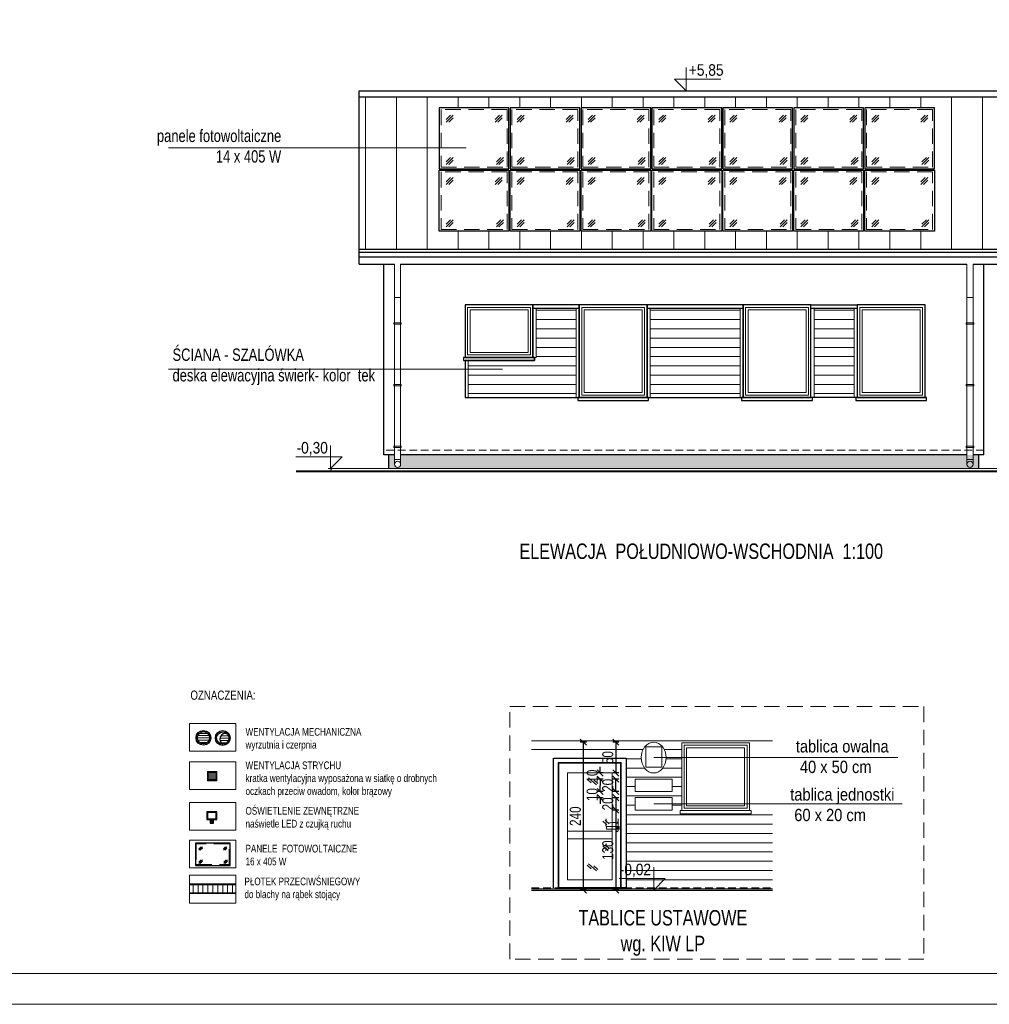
# Model space of a CAD drawing. Header units: inches. Extents: x 53216 to 117387, y -66787 to -22834.
# Tile 2 of 256: x 54785 to 56357, y -29566 to -27970. Entities that reach past the tile are written whole.
import ezdxf

# ---------------------------------------------------------------- set-up
doc = ezdxf.new("R2010")
doc.units = ezdxf.units.IN
doc.header["$MEASUREMENT"] = 0
doc.linetypes.add('HIDDEN', pattern=[0.375, 0.25, -0.125])
doc.layers.get('0').update_dxf_attribs({"lineweight": 0})
doc.layers.get('Defpoints').update_dxf_attribs({"lineweight": 0})
for name, color, linetype, lineweight in [('16a-elew.cienka', 251, 'Continuous', 0), ('A--tabelka rysunku', 7, 'Continuous', 0), ('A-14a-elew.cienka', 251, 'Continuous', 0), ('A0-tabelka', 7, 'Continuous', 0), ('p--elewacja', 46, 'Continuous', 30), ('p--elewacja cienka', 251, 'Continuous', 0), ('p--koty wysok.', 141, 'Continuous', 0), ('p--opisy elewacji', 43, 'Continuous', 5), ('p--podpis rysunku', 7, 'Continuous', 0), ('p--tablice państwowe', 1, 'Continuous', 0), ('p--wymiary-1-100', 30, 'Continuous', 0)]:
    doc.layers.add(name, color=color, linetype=linetype, lineweight=lineweight)
doc.styles.add('1-100', font='arial.ttf', dxfattribs={"width": 0.75, "height": 18})
doc.styles.add('1-50', font='arial.ttf', dxfattribs={"width": 0.75, "height": 12.5})
doc.styles.get("Standard").update_dxf_attribs({"font": 'arial.ttf', "width": 0.75})
doc.dimstyles.new('1-100', dxfattribs={"dimtxt": 18, "dimasz": 10, "dimexe": 5, "dimexo": 5, "dimgap": 0.09, "dimtad": 0, "dimdsep": 46, "dimtxsty": '1-100', "dimblk": 'OBLIQUE', "dimcen": 0.09, "dimadec": 0, "dimazin": 0, "dimtfac": 1, "dimtdec": 4, "dimtix": 1, "dimtofl": 0, "dimtmove": 0, "dimatfit": 3, "dimldrblk": 'OBLIQUE', "dimfxl": 5, "dimfxlon": 1, "dimtvp": 0.7, "dimtolj": 1, "dimtzin": 0, "dimarcsym": 0})
pattern_1 = [(180, (12.413, -7741.084), (-2e-15, -15), [])]

# ---------------------------------------------------------------- blocks, each defined once
blk = doc.blocks.new('kota wykoń')
for p, q in [((0, 25), (0, 0)), ((0, 0), (-12.5, 12.5)), ((-12.5, 12.5), (37.5, 12.5))]:
    blk.add_line(p, q)
at = {"lineweight": 0}
blk.add_line((-2.5, 0), (2.5, 0), dxfattribs=at)
blk = doc.blocks.new('_OBLIQUE')
at = {"color": 0, "linetype": 'ByBlock', "lineweight": -2}
for p, q in [((-0.5, -0.5), (0.5, 0.5)), ((0, 0), (0, 0))]:
    blk.add_line(p, q, dxfattribs=at)
blk = doc.blocks.new('*D1221')
at = {"layer": 'Defpoints', "color": 0}
for p in [(55790.1, -29250.8), (55751.4, -29380.8), (55790.1, -29380.8)]:
    blk.add_point(p, dxfattribs=at)
at = {"layer": 'p--wymiary-1-100', "color": 0, "lineweight": -2}
for p, q in [((55756.4, -29250.8), (55746.4, -29250.8)), ((55751.4, -29250.8), (55751.4, -29380.8)), ((55756.4, -29380.8), (55746.4, -29380.8))]:
    blk.add_line(p, q, dxfattribs=at)
at = {"layer": 'p--wymiary-1-100', "color": 0, "lineweight": -2, "xscale": 10, "yscale": 10, "zscale": 10}
for p, rotation in [((55751.4, -29250.8), 90), ((55751.4, -29380.8), 270)]:
    blk.add_blockref('_OBLIQUE', p, dxfattribs=dict(at, rotation=rotation))
at = {"layer": 'p--wymiary-1-100', "color": 0, "insert": (55738.5, -29315.8), "char_height": 18, "attachment_point": 5, "rotation": 90, "style": '1-100'}
blk.add_mtext('\\A1;130', dxfattribs=at)
blk = doc.blocks.new('*D1222')
at = {"layer": 'Defpoints', "color": 0}
for p in [(55790.1, -29230.8), (55751.4, -29250.8), (55790.1, -29250.8)]:
    blk.add_point(p, dxfattribs=at)
at = {"layer": 'p--wymiary-1-100', "color": 0, "lineweight": -2}
for p, q in [((55756.4, -29230.8), (55746.4, -29230.8)), ((55751.4, -29230.8), (55751.4, -29250.8)), ((55756.4, -29250.8), (55746.4, -29250.8))]:
    blk.add_line(p, q, dxfattribs=at)
at = {"layer": 'p--wymiary-1-100', "color": 0, "lineweight": -2, "xscale": 10, "yscale": 10, "zscale": 10}
for p, rotation in [((55751.4, -29230.8), 90), ((55751.4, -29250.8), 270)]:
    blk.add_blockref('_OBLIQUE', p, dxfattribs=dict(at, rotation=rotation))
at = {"layer": 'p--wymiary-1-100', "color": 0, "insert": (55738.5, -29240.8), "char_height": 18, "attachment_point": 5, "rotation": 90, "style": '1-100'}
blk.add_mtext('\\A1;20', dxfattribs=at)
blk = doc.blocks.new('*D1223')
at = {"layer": 'Defpoints', "color": 0}
for p in [(55764.9, -29220.8), (55726.2, -29230.8), (55764.9, -29230.8)]:
    blk.add_point(p, dxfattribs=at)
at = {"layer": 'p--wymiary-1-100', "color": 0, "lineweight": -2}
for p, q in [((55726.2, -29220.8), (55726.2, -29210.8)), ((55731.2, -29220.8), (55721.2, -29220.8)), ((55731.2, -29230.8), (55721.2, -29230.8)), ((55726.2, -29230.8), (55726.2, -29240.8))]:
    blk.add_line(p, q, dxfattribs=at)
at = {"layer": 'p--wymiary-1-100', "color": 0, "lineweight": -2, "xscale": 10, "yscale": 10, "zscale": 10}
for p, rotation in [((55726.2, -29220.8), 270), ((55726.2, -29230.8), 90)]:
    blk.add_blockref('_OBLIQUE', p, dxfattribs=dict(at, rotation=rotation))
at = {"layer": 'p--wymiary-1-100', "color": 0, "insert": (55713.3, -29225.8), "char_height": 18, "attachment_point": 5, "rotation": 90, "style": '1-100'}
blk.add_mtext('\\A1;10', dxfattribs=at)
blk = doc.blocks.new('*D1224')
at = {"layer": 'Defpoints', "color": 0}
for p in [(55751.4, -29200.8), (55790.1, -29200.8), (55790.1, -29220.8)]:
    blk.add_point(p, dxfattribs=at)
at = {"layer": 'p--wymiary-1-100', "color": 0, "lineweight": -2}
for p, q in [((55756.4, -29200.8), (55746.4, -29200.8)), ((55751.4, -29220.8), (55751.4, -29200.8)), ((55756.4, -29220.8), (55746.4, -29220.8))]:
    blk.add_line(p, q, dxfattribs=at)
at = {"layer": 'p--wymiary-1-100', "color": 0, "lineweight": -2, "xscale": 10, "yscale": 10, "zscale": 10}
for p, rotation in [((55751.4, -29200.8), 90), ((55751.4, -29220.8), 270)]:
    blk.add_blockref('_OBLIQUE', p, dxfattribs=dict(at, rotation=rotation))
at = {"layer": 'p--wymiary-1-100', "color": 0, "insert": (55738.5, -29210.8), "char_height": 18, "attachment_point": 5, "rotation": 90, "style": '1-100'}
blk.add_mtext('\\A1;20', dxfattribs=at)
blk = doc.blocks.new('*D1225')
at = {"layer": 'Defpoints', "color": 0}
for p in [(55794.9, -29190.8), (55726.2, -29200.8), (55794.9, -29200.8)]:
    blk.add_point(p, dxfattribs=at)
at = {"layer": 'p--wymiary-1-100', "color": 0, "lineweight": -2}
for p, q in [((55726.2, -29190.8), (55726.2, -29180.8)), ((55731.2, -29190.8), (55721.2, -29190.8)), ((55731.2, -29200.8), (55721.2, -29200.8)), ((55726.2, -29200.8), (55726.2, -29210.8))]:
    blk.add_line(p, q, dxfattribs=at)
at = {"layer": 'p--wymiary-1-100', "color": 0, "lineweight": -2, "xscale": 10, "yscale": 10, "zscale": 10}
for p, rotation in [((55726.2, -29190.8), 270), ((55726.2, -29200.8), 90)]:
    blk.add_blockref('_OBLIQUE', p, dxfattribs=dict(at, rotation=rotation))
at = {"layer": 'p--wymiary-1-100', "color": 0, "insert": (55713.3, -29195.8), "char_height": 18, "attachment_point": 5, "rotation": 90, "style": '1-100'}
blk.add_mtext('\\A1;10', dxfattribs=at)
blk = doc.blocks.new('*D1226')
at = {"layer": 'Defpoints', "color": 0}
for p in [(55820.1, -29140.8), (55751.4, -29190.8), (55820.1, -29190.8)]:
    blk.add_point(p, dxfattribs=at)
at = {"layer": 'p--wymiary-1-100', "color": 0, "lineweight": -2}
for p, q in [((55756.4, -29140.8), (55746.4, -29140.8)), ((55751.4, -29140.8), (55751.4, -29190.8)), ((55756.4, -29190.8), (55746.4, -29190.8))]:
    blk.add_line(p, q, dxfattribs=at)
at = {"layer": 'p--wymiary-1-100', "color": 0, "lineweight": -2, "xscale": 10, "yscale": 10, "zscale": 10}
for p, rotation in [((55751.4, -29140.8), 90), ((55751.4, -29190.8), 270)]:
    blk.add_blockref('_OBLIQUE', p, dxfattribs=dict(at, rotation=rotation))
at = {"layer": 'p--wymiary-1-100', "color": 0, "insert": (55738.5, -29165.8), "char_height": 18, "attachment_point": 5, "rotation": 90, "style": '1-100'}
blk.add_mtext('\\A1;50', dxfattribs=at)
blk = doc.blocks.new('*D1227')
at = {"layer": 'Defpoints', "color": 0}
for p in [(55733.8, -29140.8), (55698.7, -29380.8), (55733.8, -29380.8)]:
    blk.add_point(p, dxfattribs=at)
at = {"layer": 'p--wymiary-1-100', "color": 0, "lineweight": -2}
for p, q in [((55703.7, -29140.8), (55693.7, -29140.8)), ((55698.7, -29140.8), (55698.7, -29380.8)), ((55703.7, -29380.8), (55693.7, -29380.8))]:
    blk.add_line(p, q, dxfattribs=at)
at = {"layer": 'p--wymiary-1-100', "color": 0, "lineweight": -2, "xscale": 10, "yscale": 10, "zscale": 10}
for p, rotation in [((55698.7, -29140.8), 90), ((55698.7, -29380.8), 270)]:
    blk.add_blockref('_OBLIQUE', p, dxfattribs=dict(at, rotation=rotation))
at = {"layer": 'p--wymiary-1-100', "color": 0, "insert": (55685.9, -29260.8), "char_height": 18, "attachment_point": 5, "rotation": 90, "style": '1-100'}
blk.add_mtext('\\A1;240', dxfattribs=at)
blk = doc.blocks.new('naświeltlacz LED')
at = {"linetype": 'Continuous', "ltscale": 12}
for p, q in [((-1, -2), (-1, 0)), ((1, -2), (1, 0))]:
    blk.add_line(p, q, dxfattribs=at)
for points in [[(-8, 0), (8, 0), (8, 12), (-8, 12)], [(-7, 1), (7, 1), (7, 11), (-7, 11)], [(-2.5, -6), (2.5, -6), (2.5, -2), (-2.5, -2)]]:
    blk.add_lwpolyline(points, close=True, dxfattribs=at)
blk.add_circle((0, -4), 1.18, dxfattribs=at)

msp = doc.modelspace()

# ---------------------------------------------------------------- hatches: boundary and pattern name
at = {"layer": '16a-elew.cienka'}
h = msp.add_hatch(dxfattribs=at)
h.set_pattern_fill('ANSI31', color=256, scale=120, angle=135, style=0)
h.set_pattern_definition(pattern_1)
h.paths.add_polyline_path([(55687.182, -28582.414), (55687.182, -28582.414), (55687.182, -28437.414), (55622.182, -28437.414), (55622.182, -28517.414), (55619.682, -28517.414), (55619.682, -28522.414), (55512.182, -28522.414), (55512.182, -28536.29), (55512.182, -28582.414)])
h = msp.add_hatch(dxfattribs=at)
h.set_pattern_fill('ANSI31', color=256, scale=120, angle=135, style=0)
h.set_pattern_definition(pattern_1)
h.paths.add_polyline_path([(55952.854, -28582.414), (55952.854, -28582.414), (55952.854, -28437.414), (55807.182, -28437.414), (55807.182, -28582.414), (55807.182, -28582.414)])
h = msp.add_hatch(dxfattribs=at)
h.set_pattern_fill('ANSI31', color=256, scale=120, angle=135, style=0)
h.set_pattern_definition(pattern_1)
h.paths.add_polyline_path([(56137.854, -28582.414), (56137.854, -28582.414), (56137.854, -28436.164), (56072.854, -28438.664), (56072.854, -28584.914), (56072.854, -28582.414)])
at = {"layer": 'A-14a-elew.cienka', "lineweight": 5}
h = msp.add_hatch(dxfattribs=at)
h.set_pattern_fill('ANSI31', color=256, scale=20, angle=-45, style=0)
h.set_pattern_definition([(-1e-14, (9137.1253, -9088.5384), (6e-16, 2.5), [])])
h.paths.add_polyline_path([(55090.394, -29202.588), (55103.394, -29202.588), (55103.394, -29189.588), (55090.394, -29189.588)])
at = {"layer": 'p--elewacja cienka', "linetype": 'Continuous', "lineweight": 5}
h = msp.add_hatch(dxfattribs=at)
h.set_pattern_fill('ANSI31', color=256, scale=400, angle=45, style=0)
h.set_pattern_definition([(90, (345.653, -7247.025), (-50, 3e-15), [])])
h.paths.add_polyline_path([(56388.014, -28341.744), (56388.014, -28095.301), (55335.314, -28095.301), (55335.314, -28177.581), (55335.314, -28341.744), (56387.994, -28341.744)])
h.paths.add_polyline_path([(55695.064, -28211.891), (55808.064, -28211.891), (55808.064, -28112.891), (55695.064, -28112.891)], flags=16)
h.paths.add_polyline_path([(55695.064, -28213.891), (55808.064, -28213.891), (55808.064, -28312.891), (55695.064, -28312.891)], flags=16)
h.paths.add_polyline_path([(55580.064, -28211.891), (55693.064, -28211.891), (55693.064, -28112.891), (55580.064, -28112.891)], flags=16)
h.paths.add_polyline_path([(55580.064, -28213.891), (55693.064, -28213.891), (55693.064, -28312.891), (55580.064, -28312.891)], flags=16)
h.paths.add_polyline_path([(55465.064, -28211.891), (55578.064, -28211.891), (55578.064, -28112.891), (55465.064, -28112.891)], flags=16)
h.paths.add_polyline_path([(55465.064, -28213.891), (55578.064, -28213.891), (55578.064, -28312.891), (55465.064, -28312.891)], flags=16)
h.paths.add_polyline_path([(55810.064, -28211.891), (55923.064, -28211.891), (55923.064, -28112.891), (55810.064, -28112.891)], flags=16)
h.paths.add_polyline_path([(55810.064, -28213.891), (55923.064, -28213.891), (55923.064, -28312.891), (55810.064, -28312.891)], flags=16)
h.paths.add_polyline_path([(55925.064, -28211.891), (56038.064, -28211.891), (56038.064, -28112.891), (55925.064, -28112.891)], flags=16)
h.paths.add_polyline_path([(55925.064, -28213.891), (56038.064, -28213.891), (56038.064, -28312.891), (55925.064, -28312.891)], flags=16)
h.paths.add_polyline_path([(56040.064, -28211.891), (56153.064, -28211.891), (56153.064, -28112.891), (56040.064, -28112.891)], flags=16)
h.paths.add_polyline_path([(56040.064, -28213.891), (56153.064, -28213.891), (56153.064, -28312.891), (56040.064, -28312.891)], flags=16)
h.paths.add_polyline_path([(56155.064, -28211.891), (56268.064, -28211.891), (56268.064, -28112.891), (56155.064, -28112.891)], flags=16)
h.paths.add_polyline_path([(56155.064, -28213.891), (56268.064, -28213.891), (56268.064, -28312.891), (56155.064, -28312.891)], flags=16)
h = msp.add_hatch(dxfattribs=at)
h.set_pattern_fill('02-Tynk zaprawa', color=256, scale=10, style=0)
h.set_pattern_definition([(10, (8279.125, -7047.36), (-0.285407, 30.412473), [0, -10]), (12, (8282.125, -7052.36), (-3.302908, 29.968163), [0, -10]), (-3, (8275.125, -7054.36), (6.563226, 29.697206), [0, -15]), (-82, (8276.125, -7052.86), (41.559146, -8.29683), [0, -5]), (23, (8275.125, -7053.86), (6.688163, 35.429768), [0, -8]), (58, (8273.125, -7056.36), (37.630472, -5.826453), [0, -6]), (79, (8273.125, -7050.36), (-36.947797, 14.31294), [0, -9]), (40, (8279.125, -7047.36), (-28.30916, 41.51616), [0, -10]), (92, (8282.125, -7052.36), (-40.080332, 1.602193), [0, -10]), (-43, (8275.125, -7054.36), (51.39665, 47.78477), [0, -15]), (-12, (8276.125, -7052.86), (19.931417, 26.433664), [0, -5]), (63, (8275.125, -7053.86), (-16.75938, 30.985855), [0, -9]), (6, (8273.125, -7056.361), (15.492735, -3.9019435), [0, -6]), (138, (8273.125, -7050.36), (-37.989413, -31.73018), [0, -43]), (82, (8279.125, -7047.36), (-29.012177, 9.126533), [1, -10]), (-12, (8282.125, -7052.36), (9.171794, 28.720693), [1, -10]), (37, (8275.125, -7054.36), (-14.061273, 26.96814), [1, -15]), (-102, (8276.125, -7052.86), (36.21514, -22.010534), [1, -5]), (103, (8275.125, -7053.86), (-33.730123, 12.73887), [1, -8]), (-19, (8273.125, -7056.36), (2.787893, -37.976672), [1, -6]), (9, (8273.125, -7050.36), (0.812874, 39.614887), [1, -9]), (-92, (8279.125, -7047.36), (49.795044, -6.74193), [1, -10]), (-62, (8282.125, -7052.36), (36.726318, 16.13002), [1, -10]), (143, (8275.125, -7054.36), (-46.12023, -52.89541), [1, -15]), (112, (8276.125, -7052.86), (-33.060008, 1.742376), [1, -5]), (-53, (8275.125, -7053.86), (35.19673, 1.479925), [1, -9]), (126, (8273.125, -7056.361), (-4.3671853, 15.3680738), [1, -6]), (38, (8273.125, -7050.36), (-24.651337, 42.922157), [1, -43]), (82, (8279.225, -7047.36), (-29.012177, 9.126533), [1, -10]), (-12, (8282.225, -7052.36), (9.171794, 28.720693), [1, -10]), (37, (8275.225, -7054.36), (-14.061273, 26.96814), [1, -15]), (-102, (8276.225, -7052.86), (36.21514, -22.010534), [1, -5]), (103, (8275.225, -7053.86), (-33.730123, 12.73887), [1, -8]), (-19, (8273.025, -7056.36), (2.787893, -37.976672), [1, -6]), (9, (8273.025, -7050.36), (0.812874, 39.614887), [1, -9]), (-92, (8279.225, -7047.36), (49.795044, -6.74193), [1, -10]), (-62, (8282.225, -7052.36), (36.726318, 16.13002), [1, -10]), (143, (8275.225, -7054.36), (-46.12023, -52.89541), [1, -15]), (112, (8276.225, -7052.86), (-33.060008, 1.742376), [1, -5]), (-53, (8275.225, -7053.86), (35.19673, 1.479925), [1, -9]), (126, (8273.025, -7056.361), (-4.3671853, 15.3680738), [1, -6]), (38, (8273.025, -7050.36), (-24.651337, 42.922157), [1, -43])])
h.paths.add_polyline_path([(56340.014, -28697.414), (56340.014, -28675.414), (55402.664, -28675.414), (55402.664, -28683.035), (55402.664, -28690.664, -1), (55392.664, -28690.664), (55392.664, -28683.035), (55392.664, -28675.414), (55383.314, -28675.414), (55383.314, -28697.414)])
at = {"layer": 'p--elewacja cienka'}
h = msp.add_hatch(dxfattribs=at)
h.set_pattern_fill('ANSI31', color=256, scale=30, angle=135, style=0)
h.set_pattern_definition([(180, (-4209.5262, 12344.6877), (-5e-16, -3.75), [])])
edge = h.paths.add_edge_path()
edge.add_arc((55082.989, -29133.807), 10, 0, 360)
h = msp.add_hatch(dxfattribs=at)
h.set_pattern_fill('ANSI31', color=256, scale=30, angle=135, style=0)
h.set_pattern_definition([(180, (-4191.7253, 12363.0585), (-5e-16, -3.75), [])])
h.paths.add_polyline_path([(55114.296, -29127.874, 0.22315479), (55109.599, -29134.161), (55114.296, -29134.161)])
h.paths.add_polyline_path([(55124.296, -29134.161, 0.19314159), (55121.523, -29127.249, 0.20469591), (55114.296, -29127.874), (55114.296, -29134.161)])
h.paths.add_polyline_path([(55114.296, -29144.161, 0.41421356), (55124.296, -29134.161), (55114.296, -29134.161)])
h.paths.add_polyline_path([(55109.599, -29134.161, 0.33228684), (55114.296, -29144.161), (55114.296, -29134.161)])

# ---------------------------------------------------------------- linework, layer by layer
for p, q in [((55812.821, -29165.777), (56208.835, -29165.777)), ((55812.821, -29240.777), (56215.921, -29240.777))]:
    msp.add_line(p, q)
at = {"linetype": 'Continuous', "ltscale": 12}
msp.add_line((55062.187, -29370.481), (55060.561, -29370.481), dxfattribs=at)
at = {"linetype": 'HIDDEN', "ltscale": 100}
msp.add_lwpolyline([(55579.474, -29083.303), (56250.721, -29083.303), (56250.721, -29492.318), (55579.474, -29492.318)], close=True, dxfattribs=at)
at = {"ltscale": 8}
for points in [[(55060.561, -29155.554), (55135.596, -29155.554), (55135.596, -29110.623), (55060.561, -29110.623)], [(55060.561, -29217.598), (55135.596, -29217.598), (55135.596, -29172.668), (55060.561, -29172.668)], [(55060.561, -29283.486), (55135.596, -29283.486), (55135.596, -29238.556), (55060.561, -29238.556)], [(55060.561, -29344.749), (55135.596, -29344.749), (55135.596, -29299.819), (55060.561, -29299.819)], [(55060.561, -29401.508), (55135.596, -29401.508), (55135.596, -29356.578), (55060.561, -29356.578)]]:
    msp.add_lwpolyline(points, close=True, dxfattribs=at)
at = {"layer": '16a-elew.cienka'}
for p, q in [((55622.182, -28517.414), (55622.182, -28437.414)), ((55687.182, -28437.414), (55687.182, -28582.414)), ((55807.182, -28437.414), (55807.182, -28582.414)), ((55952.854, -28437.414), (55952.854, -28582.414)), ((56072.854, -28437.414), (56072.854, -28582.414)), ((56137.854, -28437.414), (56137.854, -28582.414)), ((55512.182, -28522.414), (55512.182, -28582.414)), ((55622.182, -28517.414), (55619.682, -28517.414))]:
    msp.add_line(p, q, dxfattribs=at)
at = {"layer": 'A--tabelka rysunku', "linetype": 'Continuous'}
for points in [[(53215.894, -29565.629), (57415.894, -29565.629), (57415.894, -26595.629), (53215.894, -26595.629)], [(53405.894, -29515.629), (57365.894, -29515.629), (57365.894, -26645.629), (53405.894, -26645.629)]]:
    msp.add_lwpolyline(points, close=True, dxfattribs=at)
at = {"layer": 'A--tabelka rysunku', "color": 1, "linetype": 'Continuous'}
msp.add_lwpolyline([(53215.894, -29565.629), (57415.894, -29565.629), (57415.894, -26595.629), (53215.894, -26595.629)], close=True, dxfattribs=at)
at = {"layer": 'A-14a-elew.cienka', "lineweight": 5}
for points in [[(55089.394, -29203.588), (55104.394, -29203.588), (55104.394, -29188.588), (55089.394, -29188.588)], [(55090.394, -29202.588), (55103.394, -29202.588), (55103.394, -29189.588), (55090.394, -29189.588)]]:
    msp.add_lwpolyline(points, close=True, dxfattribs=at)
at = {"layer": 'p--elewacja', "ltscale": 35}
for p, q in [((55335.314, -28085.301), (56388.014, -28085.301)), ((55335.314, -28366.414), (55335.314, -28085.301)), ((55335.314, -28095.301), (56388.014, -28095.301)), ((55335.314, -28341.744), (56388.014, -28341.744)), ((55335.314, -28346.914), (56388.014, -28346.914)), ((55335.314, -28354.414), (56388.014, -28354.414)), ((55335.314, -28366.414), (55392.664, -28366.414)), ((55375.314, -28675.414), (55375.314, -28366.414)), ((55402.664, -28366.414), (56320.664, -28366.414)), ((56330.664, -28366.414), (56388.014, -28366.414)), ((56348.014, -28675.414), (56348.014, -28366.414)), ((55617.182, -28437.414), (55692.182, -28437.414)), ((55802.182, -28437.414), (55957.854, -28437.414)), ((56067.854, -28437.414), (56142.854, -28437.414)), ((55392.664, -28675.414), (55375.314, -28675.414)), ((55383.314, -28697.414), (55383.314, -28675.414)), ((56320.664, -28675.414), (55402.664, -28675.414)), ((56348.014, -28675.414), (56330.664, -28675.414)), ((56340.014, -28697.414), (56340.014, -28675.414)), ((55614.914, -29380.777), (56005.614, -29380.777)), ((55768.174, -29376.777), (55658.174, -29376.777))]:
    msp.add_line(p, q, dxfattribs=at)
at = {"layer": 'p--elewacja', "color": 104, "lineweight": 40, "ltscale": 35}
msp.add_line((56470.456, -28702.414), (55233.048, -28702.414), dxfattribs=at)
at = {"layer": 'p--elewacja', "ltscale": 35}
for points in [[(55465.064, -28211.891), (55578.064, -28211.891), (55578.064, -28112.891), (55465.064, -28112.891)], [(55580.064, -28211.891), (55693.064, -28211.891), (55693.064, -28112.891), (55580.064, -28112.891)], [(55695.064, -28211.891), (55808.064, -28211.891), (55808.064, -28112.891), (55695.064, -28112.891)], [(55810.064, -28211.891), (55923.064, -28211.891), (55923.064, -28112.891), (55810.064, -28112.891)], [(55925.064, -28211.891), (56038.064, -28211.891), (56038.064, -28112.891), (55925.064, -28112.891)], [(56040.064, -28211.891), (56153.064, -28211.891), (56153.064, -28112.891), (56040.064, -28112.891)], [(56155.064, -28211.891), (56268.064, -28211.891), (56268.064, -28112.891), (56155.064, -28112.891)], [(55465.064, -28213.891), (55578.064, -28213.891), (55578.064, -28312.891), (55465.064, -28312.891)], [(55580.064, -28213.891), (55693.064, -28213.891), (55693.064, -28312.891), (55580.064, -28312.891)], [(55695.064, -28213.891), (55808.064, -28213.891), (55808.064, -28312.891), (55695.064, -28312.891)], [(55810.064, -28213.891), (55923.064, -28213.891), (55923.064, -28312.891), (55810.064, -28312.891)], [(55925.064, -28213.891), (56038.064, -28213.891), (56038.064, -28312.891), (55925.064, -28312.891)], [(56040.064, -28213.891), (56153.064, -28213.891), (56153.064, -28312.891), (56040.064, -28312.891)], [(56155.064, -28213.891), (56268.064, -28213.891), (56268.064, -28312.891), (56155.064, -28312.891)], [(55507.182, -28517.414), (55617.182, -28517.414), (55617.182, -28432.414), (55507.182, -28432.414)], [(55692.182, -28432.414), (55617.182, -28432.414), (55617.182, -28517.414), (55617.182, -28517.414), (55619.682, -28517.414), (55619.682, -28522.414), (55507.182, -28522.414), (55507.182, -28582.414), (55692.182, -28582.414)], [(55692.182, -28582.414), (55802.182, -28582.414), (55802.182, -28432.414), (55692.182, -28432.414)], [(55957.854, -28432.414), (55802.182, -28432.414), (55802.182, -28582.414), (55957.854, -28582.414)], [(55957.854, -28582.414), (56067.854, -28582.414), (56067.854, -28432.414), (55957.854, -28432.414)], [(56067.854, -28432.414), (56142.854, -28432.414), (56142.854, -28582.414), (56067.854, -28582.414)], [(56142.854, -28582.414), (56252.854, -28582.414), (56252.854, -28432.414), (56142.854, -28432.414)], [(55504.682, -28522.414), (55619.682, -28522.414), (55619.682, -28517.414), (55504.682, -28517.414)], [(55689.682, -28587.414), (55804.682, -28587.414), (55804.682, -28582.414), (55689.682, -28582.414)], [(55955.354, -28587.414), (56070.354, -28587.414), (56070.354, -28582.414), (55955.354, -28582.414)], [(56140.354, -28587.414), (56255.354, -28587.414), (56255.354, -28582.414), (56140.354, -28582.414)], [(55069.821, -29340.821), (55126.321, -29340.821), (55126.321, -29304.321), (55069.821, -29304.321)]]:
    msp.add_lwpolyline(points, close=True, dxfattribs=at)
msp.add_lwpolyline([(55650.174, -29376.777), (55650.174, -29166.777), (55768.174, -29166.777), (55768.174, -29376.777)], dxfattribs=at)
for centre, radius in [((55082.989, -29133.807), 12), ((55082.989, -29133.807), 10), ((55114.296, -29134.161), 12), ((55114.296, -29134.161), 10)]:
    msp.add_circle(centre, radius, dxfattribs=at)
msp.add_arc((55118.641, -29136.017), 9.23, 71.805013, 241.921367, dxfattribs=at)
at = {"layer": 'p--elewacja cienka', "linetype": 'HIDDEN', "ltscale": 100}
for p, q in [((55487.748, -28124.968), (55476.434, -28136.282)), ((55483.505, -28124.968), (55476.434, -28132.039)), ((55567.391, -28124.968), (55556.077, -28136.282)), ((55563.148, -28124.968), (55556.077, -28132.039)), ((55602.748, -28124.968), (55591.434, -28136.282)), ((55598.505, -28124.968), (55591.434, -28132.039)), ((55682.391, -28124.968), (55671.077, -28136.282)), ((55678.148, -28124.968), (55671.077, -28132.039)), ((55717.748, -28124.968), (55706.434, -28136.282)), ((55713.505, -28124.968), (55706.434, -28132.039)), ((55797.391, -28124.968), (55786.077, -28136.282)), ((55793.148, -28124.968), (55786.077, -28132.039)), ((55832.748, -28124.968), (55821.434, -28136.282)), ((55828.505, -28124.968), (55821.434, -28132.039)), ((55912.391, -28124.968), (55901.077, -28136.282)), ((55908.148, -28124.968), (55901.077, -28132.039)), ((55947.748, -28124.968), (55936.434, -28136.282)), ((55943.505, -28124.968), (55936.434, -28132.039)), ((56027.391, -28124.968), (56016.077, -28136.282)), ((56023.148, -28124.968), (56016.077, -28132.039)), ((56062.748, -28124.968), (56051.434, -28136.282)), ((56058.505, -28124.968), (56051.434, -28132.039)), ((56142.391, -28124.968), (56131.077, -28136.282)), ((56138.148, -28124.968), (56131.077, -28132.039)), ((56177.748, -28124.968), (56166.434, -28136.282)), ((56173.505, -28124.968), (56166.434, -28132.039)), ((56257.391, -28124.968), (56246.077, -28136.282)), ((56253.148, -28124.968), (56246.077, -28132.039)), ((55487.748, -28129.211), (55480.677, -28136.282)), ((55567.391, -28129.211), (55560.32, -28136.282)), ((55602.748, -28129.211), (55595.677, -28136.282)), ((55682.391, -28129.211), (55675.32, -28136.282)), ((55717.748, -28129.211), (55710.677, -28136.282)), ((55797.391, -28129.211), (55790.32, -28136.282)), ((55832.748, -28129.211), (55825.677, -28136.282)), ((55912.391, -28129.211), (55905.32, -28136.282)), ((55947.748, -28129.211), (55940.677, -28136.282)), ((56027.391, -28129.211), (56020.32, -28136.282)), ((56062.748, -28129.211), (56055.677, -28136.282)), ((56142.391, -28129.211), (56135.32, -28136.282)), ((56177.748, -28129.211), (56170.677, -28136.282)), ((56257.391, -28129.211), (56250.32, -28136.282)), ((55487.748, -28193.428), (55476.434, -28204.742)), ((55483.505, -28193.428), (55476.434, -28200.499)), ((55487.748, -28197.671), (55480.677, -28204.742)), ((55569.114, -28193.561), (55557.8, -28204.875)), ((55564.871, -28193.561), (55557.8, -28200.632)), ((55569.114, -28197.804), (55562.043, -28204.875)), ((55602.748, -28193.428), (55591.434, -28204.742)), ((55598.505, -28193.428), (55591.434, -28200.499)), ((55602.748, -28197.671), (55595.677, -28204.742)), ((55684.114, -28193.561), (55672.8, -28204.875)), ((55679.871, -28193.561), (55672.8, -28200.632)), ((55684.114, -28197.804), (55677.043, -28204.875)), ((55717.748, -28193.428), (55706.434, -28204.742)), ((55713.505, -28193.428), (55706.434, -28200.499)), ((55717.748, -28197.671), (55710.677, -28204.742)), ((55799.114, -28193.561), (55787.8, -28204.875)), ((55794.871, -28193.561), (55787.8, -28200.632)), ((55799.114, -28197.804), (55792.043, -28204.875)), ((55832.748, -28193.428), (55821.434, -28204.742)), ((55828.505, -28193.428), (55821.434, -28200.499)), ((55832.748, -28197.671), (55825.677, -28204.742)), ((55914.114, -28193.561), (55902.8, -28204.875)), ((55909.871, -28193.561), (55902.8, -28200.632)), ((55914.114, -28197.804), (55907.043, -28204.875)), ((55947.748, -28193.428), (55936.434, -28204.742)), ((55943.505, -28193.428), (55936.434, -28200.499)), ((55947.748, -28197.671), (55940.677, -28204.742)), ((56029.114, -28193.561), (56017.8, -28204.875)), ((56024.871, -28193.561), (56017.8, -28200.632)), ((56029.114, -28197.804), (56022.043, -28204.875)), ((56062.748, -28193.428), (56051.434, -28204.742)), ((56058.505, -28193.428), (56051.434, -28200.499)), ((56062.748, -28197.671), (56055.677, -28204.742)), ((56144.114, -28193.561), (56132.8, -28204.875)), ((56139.871, -28193.561), (56132.8, -28200.632)), ((56144.114, -28197.804), (56137.043, -28204.875)), ((56177.748, -28193.428), (56166.434, -28204.742)), ((56173.505, -28193.428), (56166.434, -28200.499)), ((56177.748, -28197.671), (56170.677, -28204.742)), ((56259.114, -28193.561), (56247.8, -28204.875)), ((56254.871, -28193.561), (56247.8, -28200.632)), ((56259.114, -28197.804), (56252.043, -28204.875)), ((55487.748, -28225.968), (55476.434, -28237.282)), ((55483.505, -28225.968), (55476.434, -28233.039)), ((55487.748, -28230.211), (55480.677, -28237.282)), ((55567.391, -28225.968), (55556.077, -28237.282)), ((55563.148, -28225.968), (55556.077, -28233.039)), ((55567.391, -28230.211), (55560.32, -28237.282)), ((55602.748, -28225.968), (55591.434, -28237.282)), ((55598.505, -28225.968), (55591.434, -28233.039)), ((55602.748, -28230.211), (55595.677, -28237.282)), ((55682.391, -28225.968), (55671.077, -28237.282)), ((55678.148, -28225.968), (55671.077, -28233.039)), ((55682.391, -28230.211), (55675.32, -28237.282)), ((55717.748, -28225.968), (55706.434, -28237.282)), ((55713.505, -28225.968), (55706.434, -28233.039)), ((55717.748, -28230.211), (55710.677, -28237.282)), ((55797.391, -28225.968), (55786.077, -28237.282)), ((55793.148, -28225.968), (55786.077, -28233.039)), ((55797.391, -28230.211), (55790.32, -28237.282)), ((55832.748, -28225.968), (55821.434, -28237.282)), ((55828.505, -28225.968), (55821.434, -28233.039)), ((55832.748, -28230.211), (55825.677, -28237.282)), ((55912.391, -28225.968), (55901.077, -28237.282)), ((55908.148, -28225.968), (55901.077, -28233.039)), ((55912.391, -28230.211), (55905.32, -28237.282)), ((55947.748, -28225.968), (55936.434, -28237.282)), ((55943.505, -28225.968), (55936.434, -28233.039)), ((55947.748, -28230.211), (55940.677, -28237.282)), ((56027.391, -28225.968), (56016.077, -28237.282)), ((56023.148, -28225.968), (56016.077, -28233.039)), ((56027.391, -28230.211), (56020.32, -28237.282)), ((56062.748, -28225.968), (56051.434, -28237.282)), ((56058.505, -28225.968), (56051.434, -28233.039)), ((56062.748, -28230.211), (56055.677, -28237.282)), ((56142.391, -28225.968), (56131.077, -28237.282)), ((56138.148, -28225.968), (56131.077, -28233.039)), ((56142.391, -28230.211), (56135.32, -28237.282)), ((56177.748, -28225.968), (56166.434, -28237.282)), ((56173.505, -28225.968), (56166.434, -28233.039)), ((56177.748, -28230.211), (56170.677, -28237.282)), ((56257.391, -28225.968), (56246.077, -28237.282)), ((56253.148, -28225.968), (56246.077, -28233.039)), ((56257.391, -28230.211), (56250.32, -28237.282)), ((55487.748, -28294.428), (55476.434, -28305.742)), ((55483.505, -28294.428), (55476.434, -28301.499)), ((55487.748, -28298.671), (55480.677, -28305.742)), ((55569.114, -28294.561), (55557.8, -28305.875)), ((55564.871, -28294.561), (55557.8, -28301.632)), ((55569.114, -28298.804), (55562.043, -28305.875)), ((55602.748, -28294.428), (55591.434, -28305.742)), ((55598.505, -28294.428), (55591.434, -28301.499)), ((55602.748, -28298.671), (55595.677, -28305.742)), ((55684.114, -28294.561), (55672.8, -28305.875)), ((55679.871, -28294.561), (55672.8, -28301.632)), ((55684.114, -28298.804), (55677.043, -28305.875)), ((55717.748, -28294.428), (55706.434, -28305.742)), ((55713.505, -28294.428), (55706.434, -28301.499)), ((55717.748, -28298.671), (55710.677, -28305.742)), ((55799.114, -28294.561), (55787.8, -28305.875)), ((55794.871, -28294.561), (55787.8, -28301.632)), ((55799.114, -28298.804), (55792.043, -28305.875)), ((55832.748, -28294.428), (55821.434, -28305.742)), ((55828.505, -28294.428), (55821.434, -28301.499)), ((55832.748, -28298.671), (55825.677, -28305.742)), ((55914.114, -28294.561), (55902.8, -28305.875)), ((55909.871, -28294.561), (55902.8, -28301.632)), ((55914.114, -28298.804), (55907.043, -28305.875)), ((55947.748, -28294.428), (55936.434, -28305.742)), ((55943.505, -28294.428), (55936.434, -28301.499)), ((55947.748, -28298.671), (55940.677, -28305.742)), ((56029.114, -28294.561), (56017.8, -28305.875)), ((56024.871, -28294.561), (56017.8, -28301.632)), ((56029.114, -28298.804), (56022.043, -28305.875)), ((56062.748, -28294.428), (56051.434, -28305.742)), ((56058.505, -28294.428), (56051.434, -28301.499)), ((56062.748, -28298.671), (56055.677, -28305.742)), ((56144.114, -28294.561), (56132.8, -28305.875)), ((56139.871, -28294.561), (56132.8, -28301.632)), ((56144.114, -28298.804), (56137.043, -28305.875)), ((56177.748, -28294.428), (56166.434, -28305.742)), ((56173.505, -28294.428), (56166.434, -28301.499)), ((56177.748, -28298.671), (56170.677, -28305.742)), ((56259.114, -28294.561), (56247.8, -28305.875)), ((56254.871, -28294.561), (56247.8, -28301.632)), ((56259.114, -28298.804), (56252.043, -28305.875)), ((55081.163, -29310.359), (55075.506, -29316.016)), ((55079.042, -29310.359), (55075.506, -29313.895)), ((55081.163, -29312.48), (55077.627, -29316.016)), ((55120.984, -29310.359), (55115.328, -29316.016)), ((55118.863, -29310.359), (55115.328, -29313.895)), ((55120.984, -29312.48), (55117.449, -29316.016)), ((55081.163, -29331.589), (55075.506, -29337.246)), ((55079.042, -29331.589), (55075.506, -29335.125)), ((55081.163, -29333.711), (55077.627, -29337.246)), ((55121.846, -29331.656), (55116.189, -29337.313)), ((55119.725, -29331.656), (55116.189, -29335.191)), ((55121.846, -29333.777), (55118.31, -29337.313))]:
    msp.add_line(p, q, dxfattribs=at)
at = {"layer": 'p--elewacja cienka', "lineweight": 5}
for p, q in [((55392.664, -28690.664), (55392.664, -28366.414)), ((55402.664, -28690.664), (55402.664, -28366.414)), ((56320.664, -28690.664), (56320.664, -28366.414)), ((56330.664, -28690.664), (56330.664, -28366.414)), ((55392.664, -28690.664), (55392.664, -28403.414)), ((55402.664, -28690.664), (55402.664, -28403.414)), ((56320.664, -28690.664), (56320.664, -28403.414)), ((56330.664, -28690.664), (56330.664, -28403.414)), ((55392.664, -28420.209), (55402.664, -28420.209)), ((56330.664, -28420.209), (56320.664, -28420.209)), ((55392.664, -28461.33), (55402.664, -28461.33)), ((56330.664, -28461.33), (56320.664, -28461.33)), ((55392.664, -28683.035), (55402.664, -28683.035)), ((56330.664, -28683.035), (56320.664, -28683.035)), ((55291.314, -28697.414), (56432.014, -28697.414)), ((55614.914, -29138.777), (56005.614, -29138.777)), ((55614.914, -29152.777), (55795.738, -29152.777)), ((55829.905, -29152.777), (55858.214, -29152.777)), ((55768.174, -29167.777), (55792.885, -29167.777)), ((55832.757, -29167.777), (55858.214, -29167.777)), ((55768.174, -29182.777), (55798.157, -29182.777)), ((55768.174, -29197.777), (55858.214, -29197.777)), ((55827.486, -29182.777), (55858.214, -29182.777)), ((55768.174, -29212.777), (55782.821, -29212.777)), ((55842.821, -29212.777), (55858.214, -29212.777)), ((55768.174, -29227.777), (55858.214, -29227.777)), ((55768.174, -29242.777), (55782.821, -29242.777)), ((55842.821, -29242.777), (55858.214, -29242.777)), ((55768.174, -29258.777), (56005.614, -29258.777)), ((55768.174, -29273.777), (56005.614, -29273.777)), ((55768.174, -29288.777), (56005.614, -29288.777)), ((55768.174, -29303.777), (56005.614, -29303.777)), ((55768.174, -29318.777), (56005.614, -29318.777)), ((55768.174, -29333.777), (56005.614, -29333.777)), ((55768.174, -29348.777), (56005.614, -29348.777)), ((55768.174, -29363.777), (56005.614, -29363.777)), ((55614.914, -29378.777), (56005.614, -29378.777))]:
    msp.add_line(p, q, dxfattribs=at)
at = {"layer": 'p--elewacja cienka', "linetype": 'HIDDEN', "lineweight": 5, "ltscale": 50}
for p, q in [((56348.014, -28667.414), (55375.314, -28667.414)), ((55614.914, -29376.777), (56005.614, -29376.777))]:
    msp.add_line(p, q, dxfattribs=at)
at = {"layer": 'p--elewacja cienka', "linetype": 'Continuous', "lineweight": 5}
for p, q in [((55745.374, -29175.077), (55672.974, -29175.077)), ((55705.148, -29200.671), (55711.745, -29206.548)), ((55707.144, -29198.431), (55720.338, -29210.186)), ((55715.737, -29202.068), (55722.334, -29207.946)), ((55730.525, -29268.75), (55737.122, -29274.628)), ((55733.936, -29267.352), (55740.534, -29273.23)), ((55735.932, -29265.112), (55735.127, -29276.867)), ((55751.774, -29271.616), (55751.774, -29284.527)), ((55751.974, -29271.673), (55751.974, -29284.527)), ((55755.174, -29284.527), (55755.174, -29265.327)), ((55755.374, -29265.327), (55755.374, -29284.527)), ((55753.074, -29280.377), (55753.074, -29279.114)), ((55754.074, -29280.377), (55754.074, -29279.114)), ((55730.525, -29308.705), (55737.122, -29314.583)), ((55733.936, -29307.307), (55740.534, -29313.185)), ((55735.932, -29305.067), (55735.127, -29316.823)), ((55705.148, -29340.006), (55711.745, -29345.884)), ((55707.144, -29337.766), (55720.338, -29349.521)), ((55715.737, -29341.404), (55722.334, -29347.281))]:
    msp.add_line(p, q, dxfattribs=at)
at = {"layer": 'p--elewacja cienka', "linetype": 'Continuous', "ltscale": 12}
for p, q in [((55135.596, -29372.199), (55060.561, -29372.199)), ((55066.174, -29372.199), (55066.174, -29384.828)), ((55074.174, -29372.199), (55074.174, -29384.828)), ((55082.174, -29372.199), (55082.174, -29384.828)), ((55090.174, -29372.199), (55090.174, -29384.828)), ((55098.174, -29372.199), (55098.174, -29384.828)), ((55106.174, -29372.199), (55106.174, -29384.828)), ((55114.174, -29372.199), (55114.174, -29384.828)), ((55122.174, -29372.199), (55122.174, -29384.828)), ((55130.174, -29372.199), (55130.174, -29384.828)), ((55135.596, -29384.828), (55060.561, -29384.828)), ((55070.159, -29386.26), (55060.561, -29386.26))]:
    msp.add_line(p, q, dxfattribs=at)
at = {"layer": 'p--elewacja cienka', "linetype": 'HIDDEN', "ltscale": 100}
for points in [[(55468.064, -28208.891), (55575.064, -28208.891), (55575.064, -28115.891), (55468.064, -28115.891)], [(55583.064, -28208.891), (55690.064, -28208.891), (55690.064, -28115.891), (55583.064, -28115.891)], [(55698.064, -28208.891), (55805.064, -28208.891), (55805.064, -28115.891), (55698.064, -28115.891)], [(55813.064, -28208.891), (55920.064, -28208.891), (55920.064, -28115.891), (55813.064, -28115.891)], [(55928.064, -28208.891), (56035.064, -28208.891), (56035.064, -28115.891), (55928.064, -28115.891)], [(56043.064, -28208.891), (56150.064, -28208.891), (56150.064, -28115.891), (56043.064, -28115.891)], [(56158.064, -28208.891), (56265.064, -28208.891), (56265.064, -28115.891), (56158.064, -28115.891)], [(55468.064, -28309.891), (55575.064, -28309.891), (55575.064, -28216.891), (55468.064, -28216.891)], [(55583.064, -28309.891), (55690.064, -28309.891), (55690.064, -28216.891), (55583.064, -28216.891)], [(55698.064, -28309.891), (55805.064, -28309.891), (55805.064, -28216.891), (55698.064, -28216.891)], [(55813.064, -28309.891), (55920.064, -28309.891), (55920.064, -28216.891), (55813.064, -28216.891)], [(55928.064, -28309.891), (56035.064, -28309.891), (56035.064, -28216.891), (55928.064, -28216.891)], [(56043.064, -28309.891), (56150.064, -28309.891), (56150.064, -28216.891), (56043.064, -28216.891)], [(56158.064, -28309.891), (56265.064, -28309.891), (56265.064, -28216.891), (56158.064, -28216.891)], [(55071.321, -29339.321), (55124.821, -29339.321), (55124.821, -29305.821), (55071.321, -29305.821)]]:
    msp.add_lwpolyline(points, close=True, dxfattribs=at)
at = {"layer": 'p--elewacja cienka', "lineweight": 5}
for points in [[(55511.182, -28513.414), (55613.182, -28513.414), (55613.182, -28436.414), (55511.182, -28436.414)], [(55515.182, -28509.414), (55609.182, -28509.414), (55609.182, -28440.414), (55515.182, -28440.414)], [(55696.182, -28578.414), (55798.182, -28578.414), (55798.182, -28436.414), (55696.182, -28436.414)], [(55700.182, -28574.414), (55794.182, -28574.414), (55794.182, -28440.414), (55700.182, -28440.414)], [(55961.854, -28578.414), (56063.854, -28578.414), (56063.854, -28436.414), (55961.854, -28436.414)], [(55965.854, -28574.414), (56059.854, -28574.414), (56059.854, -28440.414), (55965.854, -28440.414)], [(56146.854, -28578.414), (56248.854, -28578.414), (56248.854, -28436.414), (56146.854, -28436.414)], [(56150.854, -28574.414), (56244.854, -28574.414), (56244.854, -28440.414), (56150.854, -28440.414)], [(55403.664, -28461.33), (55391.664, -28461.33), (55391.664, -28463.33), (55403.664, -28463.33)], [(56319.664, -28461.33), (56331.664, -28461.33), (56331.664, -28463.33), (56319.664, -28463.33)], [(55403.664, -28561.33), (55391.664, -28561.33), (55391.664, -28563.33), (55403.664, -28563.33)], [(56319.664, -28561.33), (56331.664, -28561.33), (56331.664, -28563.33), (56319.664, -28563.33)], [(55403.664, -28661.33), (55391.664, -28661.33), (55391.664, -28663.33), (55403.664, -28663.33)], [(56319.664, -28661.33), (56331.664, -28661.33), (56331.664, -28663.33), (56319.664, -28663.33)], [(55968.214, -29251.777), (55858.214, -29251.777), (55858.214, -29141.777), (55968.214, -29141.777)], [(55964.214, -29247.777), (55862.214, -29247.777), (55862.214, -29145.777), (55964.214, -29145.777)], [(55960.214, -29243.777), (55866.214, -29243.777), (55866.214, -29149.777), (55960.214, -29149.777)], [(55970.714, -29256.777), (55855.714, -29256.777), (55855.714, -29251.777), (55970.714, -29251.777)], [(55757.12, -29277.351), (55736.444, -29277.351), (55736.444, -29281.862), (55757.12, -29281.862)]]:
    msp.add_lwpolyline(points, close=True, dxfattribs=at)
msp.add_lwpolyline([(55295.314, -28697.414), (55295.314, -28697.414), (55291.314, -28697.414), (55289.314, -28699.414), (55289.314, -28702.414)], dxfattribs=at)
at = {"layer": 'p--elewacja cienka', "linetype": 'Continuous', "lineweight": 5}
for points in [[(55672.974, -29173.777), (55657.974, -29173.777), (55657.974, -29376.777), (55672.974, -29376.777)], [(55659.274, -29376.777), (55659.274, -29175.077), (55672.974, -29175.077)], [(55745.374, -29173.777), (55672.974, -29173.777)], [(55745.374, -29173.777), (55760.374, -29173.777), (55760.374, -29376.777), (55745.374, -29376.777)], [(55759.074, -29376.777), (55759.074, -29175.077), (55745.374, -29175.077)], [(55672.974, -29363.777), (55672.974, -29190.777)], [(55672.974, -29190.777), (55672.974, -29190.777), (55745.374, -29190.777)], [(55745.374, -29363.777), (55745.374, -29190.777)], [(55745.374, -29363.777), (55672.974, -29363.777)]]:
    msp.add_lwpolyline(points, dxfattribs=at)
msp.add_lwpolyline([(55745.374, -29285.077), (55672.974, -29285.077), (55672.974, -29297.577), (55745.374, -29297.577)], close=True, dxfattribs=at)
at = {"layer": 'p--elewacja cienka', "linetype": 'Continuous', "ltscale": 12}
for points in [[(55060.561, -29370.481), (55135.596, -29370.481)], [(55135.596, -29386.261), (55060.561, -29386.261)]]:
    msp.add_lwpolyline(points, dxfattribs=at)
at = {"layer": 'p--elewacja cienka', "lineweight": 5}
for centre in [(55397.664, -28690.664), (56325.664, -28690.664)]:
    msp.add_circle(centre, 5, dxfattribs=at)
at = {"layer": 'p--elewacja cienka', "linetype": 'Continuous', "lineweight": 5}
msp.add_circle((55753.574, -29285.227), 0.3, dxfattribs=at)
for centre, radius, start, end in [((55742.215, -29271.377), 0.332, 115.217939, 244.782061), ((55747.03, -29288.554), 17.59, 70.130234, 106.364988), ((55753.574, -29278.427), 0.85, 306.031879, 233.968121), ((55753.574, -29271.377), 0.85, 228.288953, 90), ((55753.574, -29284.527), 1.8, 180, 0), ((55753.574, -29284.527), 1.6, 180, 0), ((55753.574, -29280.377), 0.5, 180, 0)]:
    msp.add_arc(centre, radius, start, end, dxfattribs=at)
at = {"layer": 'p--opisy elewacji', "linetype": 'Continuous', "lineweight": 5}
for p, q in [((55026.503, -28177.581), (55508.752, -28177.581)), ((55026.503, -28536.29), (55567.573, -28536.29))]:
    msp.add_line(p, q, dxfattribs=at)
at = {"layer": 'p--tablice państwowe', "color": 1, "linetype": 'Continuous'}
for points in [[(55825.976, -29181.296), (55799.876, -29181.296), (55799.876, -29148.569), (55825.976, -29148.569)], [(55842.821, -29220.777), (55782.821, -29220.777), (55782.821, -29200.777), (55842.821, -29200.777)], [(55842.821, -29250.777), (55782.821, -29250.777), (55782.821, -29230.777), (55842.821, -29230.777)]]:
    msp.add_lwpolyline(points, close=True, dxfattribs=at)
at = {"layer": 'p--tablice państwowe', "color": 1, "linetype": 'Continuous', "extrusion": (0, 0, -1)}
msp.add_ellipse((55812.821, -29165.777), major_axis=(0, -25), ratio=0.8, dxfattribs=at)

# ---------------------------------------------------------------- block references
at = {"layer": 'p--elewacja', "ltscale": 35}
msp.add_blockref('naświeltlacz LED', (55096.561, -29265.907), dxfattribs=at)
at = {"layer": 'p--koty wysok.', "yscale": 1.5, "zscale": 1.5}
for p, xscale in [((55865.414, -28085.301), 1.5), ((55289.014, -28697.414), -1.5), ((55812.914, -29380.777), -1.5)]:
    msp.add_blockref('kota wykoń', p, dxfattribs=dict(at, xscale=xscale))

# ---------------------------------------------------------------- texts
at = {"layer": 'A0-tabelka', "lineweight": 5, "width": 530.30439, "attachment_point": 1, "style": '1-50'}
for s, insert, char_height in [('OZNACZENIA:', (55061.844, -29057.186), 15), ('WENTYLACJA MECHANICZNA\\Pwyrzutnia i czerpnia', (55151.216, -29117.872), 12.5), ('WENTYLACJA STRYCHU\\Pkratka wentylacyjna wyposażona w siatkę o drobnych \\Poczkach przeciw owadom, kolor brązowy', (55151.216, -29172.109), 12.5), ('OŚWIETLENIE ZEWNĘTRZNE\\Pnaświetle LED z czujką ruchu', (55151.216, -29245.805), 12.5), ('PANELE  FOTOWOLTAICZNE\\P16 x 405 W', (55151.216, -29307.068), 12.5), ('PŁOTEK PRZECIWŚNIEGOWY\\Pdo blachy na rąbek stojący', (55149.467, -29360.249), 12.5)]:
    msp.add_mtext(s, dxfattribs=dict(at, insert=insert, char_height=char_height))
at = {"layer": 'p--koty wysok.', "char_height": 18.75, "width": 207.41597, "style": '1-50'}
for s, insert, attachment_point in [('{\\W0.85;+5,85}', (55869.782, -28042.281), 1), ('{\\W0.85;-0,30}', (55284.645, -28654.394), 3), ('{\\W0.85;-0,02}', (55808.545, -29337.757), 3)]:
    msp.add_mtext(s, dxfattribs=dict(at, insert=insert, attachment_point=attachment_point))
at = {"layer": 'p--opisy elewacji', "linetype": 'Continuous', "lineweight": 5, "char_height": 20, "style": '1-50'}
for s, insert, width, attachment_point in [('panele fotowoltaiczne\\P14 x 405 W ', (55209.067, -28148.333), 426.36332, 3), ('ŚCIANA - SZALÓWKA\\Pdeska elewacyjna świerk- kolor  tek', (55032.809, -28502.956), 397.02322, 1), ('\\pxql;{\\W0.85;tablica owalna\\P\\pxql; 40 x 50 cm}', (56250.647, -29137.548), 207.41597, 3), ('\\pxql;{\\W0.85;tablica jednostki\\P\\pxql; 60 x 20 cm}', (56241.628, -29215.502), 207.41597, 3)]:
    msp.add_mtext(s, dxfattribs=dict(at, insert=insert, width=width, attachment_point=attachment_point))
at = {"layer": 'p--podpis rysunku', "char_height": 25, "width": 799.76704, "attachment_point": 1}
for s, insert in [('{\\W0.75;ELEWACJA  POŁUDNIOWO-WSCHODNIA  1:100}', (55595.23, -28818.945)), ('\\pxqc;TABLICE USTAWOWE\\P\\pxqc;wg. KIW LP', (55427.882, -29412.909))]:
    msp.add_mtext(s, dxfattribs=dict(at, insert=insert))

# ---------------------------------------------------------------- dimensions: what is measured, and where the dimension line sits
at = {"layer": 'p--wymiary-1-100'}
for base, p1, p2, picture, middle in [((55698.716, -29380.777), (55733.826, -29140.777), (55733.826, -29380.777), '*D1227', (55685.852, -29260.777)), ((55751.374, -29190.777), (55820.069, -29140.777), (55820.069, -29190.777), '*D1226', (55738.51, -29165.777)), ((55726.183, -29200.777), (55794.878, -29190.777), (55794.878, -29200.777), '*D1225', (55713.319, -29195.777)), ((55751.374, -29200.777), (55790.069, -29220.777), (55790.069, -29200.777), '*D1224', (55738.51, -29210.777)), ((55726.183, -29230.777), (55764.878, -29220.777), (55764.878, -29230.777), '*D1223', (55713.319, -29225.777)), ((55751.374, -29250.777), (55790.069, -29230.777), (55790.069, -29250.777), '*D1222', (55738.51, -29240.777)), ((55751.374, -29380.777), (55790.069, -29250.777), (55790.069, -29380.777), '*D1221', (55738.51, -29315.777))]:
    dim = msp.add_linear_dim(base=base, p1=p1, p2=p2, angle=90, dimstyle='1-100', override={"dimtxt": 18}, dxfattribs=at)
    dim.commit()
    dim.dimension.update_dxf_attribs({"geometry": picture, "text_midpoint": middle})

doc.saveas('drawing.dxf')
